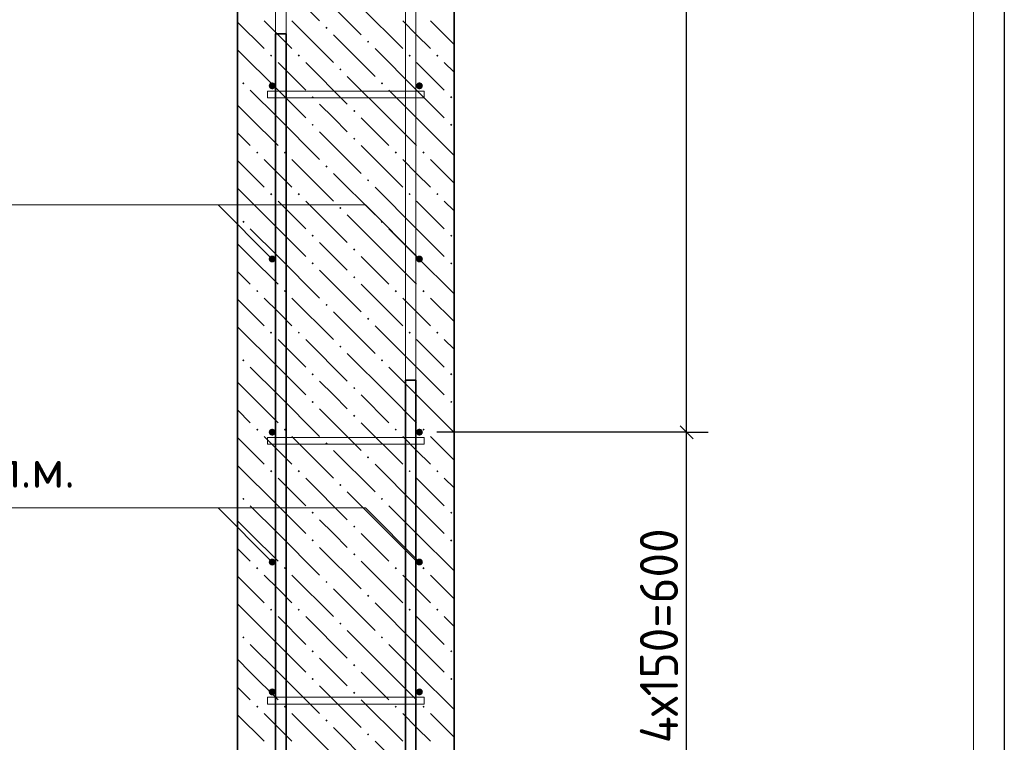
# Model space of a CAD drawing. Header units: millimetres. Extents: x 0 to 42000, y 0 to 29700.
# Tile 7 of 16: x 15612 to 21297, y 13212 to 17385. Entities that reach past the tile are written whole.
import ezdxf

# ---------------------------------------------------------------- set-up
doc = ezdxf.new("R2010")
doc.units = ezdxf.units.MM
for name, color, linetype, lineweight in [('Standard', 7, 'Continuous', 25), ('Выпуски арматуры Г-обр.', 52, 'Continuous', 25), ('ЖБ Стена верхний уровень', 7, 'Continuous', 35), ('Позиционная метка линия выноска', 7, 'Continuous', 13), ('Стена фоновая арматура У1', 7, 'Continuous', 18), ('Стена фоновая арматура Х1', 7, 'Continuous', 35), ('Стена фоновая затяжка С-обр.', 52, 'Continuous', 25)]:
    doc.layers.add(name, color=color, linetype=linetype, lineweight=lineweight)
doc.styles.add('ISOCPEUR', font='txt')

msp = doc.modelspace()

# ---------------------------------------------------------------- hatches: boundary and pattern name
at = {"layer": 'ЖБ Стена верхний уровень', "linetype": 'Continuous', "lineweight": 18, "transparency": 33554687}
for points in [[(17377.3, 17337.9), (17383.8, 17344.4), (17390.3, 17337.9), (17383.8, 17331.4)], [(17617.3, 17257.9), (17623.8, 17264.4), (17630.3, 17257.9), (17623.8, 17251.4)], [(17057.3, 17177.9), (17063.8, 17184.4), (17070.3, 17177.9), (17063.8, 17171.4)], [(17217.3, 17177.9), (17223.8, 17184.4), (17230.3, 17177.9), (17223.8, 17171.4)], [(17857.3, 17177.9), (17863.8, 17184.4), (17870.3, 17177.9), (17863.8, 17171.4)], [(18017.3, 17177.9), (18023.8, 17184.4), (18030.3, 17177.9), (18023.8, 17171.4)], [(17457.3, 17097.9), (17463.8, 17104.4), (17470.3, 17097.9), (17463.8, 17091.4)], [(16897.3, 17017.9), (16903.8, 17024.4), (16910.3, 17017.9), (16903.8, 17011.4)], [(17697.3, 17017.9), (17703.8, 17024.4), (17710.3, 17017.9), (17703.8, 17011.4)], [(17297.3, 16937.9), (17303.8, 16944.4), (17310.3, 16937.9), (17303.8, 16931.4)], [(18097.3, 16937.9), (18103.8, 16944.4), (18110.3, 16937.9), (18103.8, 16931.4)], [(17537.3, 16857.9), (17543.8, 16864.4), (17550.3, 16857.9), (17543.8, 16851.4)], [(17297.3, 16777.9), (17303.8, 16784.4), (17310.3, 16777.9), (17303.8, 16771.4)], [(18097.3, 16777.9), (18103.8, 16784.4), (18110.3, 16777.9), (18103.8, 16771.4)], [(17537.3, 16697.9), (17543.8, 16704.4), (17550.3, 16697.9), (17543.8, 16691.4)], [(16977.3, 16617.9), (16983.8, 16624.4), (16990.3, 16617.9), (16983.8, 16611.4)], [(17137.3, 16617.9), (17143.8, 16624.4), (17150.3, 16617.9), (17143.8, 16611.4)], [(17777.3, 16617.9), (17783.8, 16624.4), (17790.3, 16617.9), (17783.8, 16611.4)], [(17937.3, 16617.9), (17943.8, 16624.4), (17950.3, 16617.9), (17943.8, 16611.4)], [(17377.3, 16537.9), (17383.8, 16544.4), (17390.3, 16537.9), (17383.8, 16531.4)], [(17617.3, 16457.9), (17623.8, 16464.4), (17630.3, 16457.9), (17623.8, 16451.4)], [(17057.3, 16377.9), (17063.8, 16384.4), (17070.3, 16377.9), (17063.8, 16371.4)], [(17217.3, 16377.9), (17223.8, 16384.4), (17230.3, 16377.9), (17223.8, 16371.4)], [(17857.3, 16377.9), (17863.8, 16384.4), (17870.3, 16377.9), (17863.8, 16371.4)], [(18017.3, 16377.9), (18023.8, 16384.4), (18030.3, 16377.9), (18023.8, 16371.4)], [(17457.3, 16297.9), (17463.8, 16304.4), (17470.3, 16297.9), (17463.8, 16291.4)], [(16897.3, 16217.9), (16903.8, 16224.4), (16910.3, 16217.9), (16903.8, 16211.4)], [(17697.3, 16217.9), (17703.8, 16224.4), (17710.3, 16217.9), (17703.8, 16211.4)], [(17297.3, 16137.9), (17303.8, 16144.4), (17310.3, 16137.9), (17303.8, 16131.4)], [(18097.3, 16137.9), (18103.8, 16144.4), (18110.3, 16137.9), (18103.8, 16131.4)], [(17537.3, 16057.9), (17543.8, 16064.4), (17550.3, 16057.9), (17543.8, 16051.4)], [(17297.3, 15977.9), (17303.8, 15984.4), (17310.3, 15977.9), (17303.8, 15971.4)], [(18097.3, 15977.9), (18103.8, 15984.4), (18110.3, 15977.9), (18103.8, 15971.4)], [(17537.3, 15897.9), (17543.8, 15904.4), (17550.3, 15897.9), (17543.8, 15891.4)], [(16977.3, 15817.9), (16983.8, 15824.4), (16990.3, 15817.9), (16983.8, 15811.4)], [(17137.3, 15817.9), (17143.8, 15824.4), (17150.3, 15817.9), (17143.8, 15811.4)], [(17777.3, 15817.9), (17783.8, 15824.4), (17790.3, 15817.9), (17783.8, 15811.4)], [(17937.3, 15817.9), (17943.8, 15824.4), (17950.3, 15817.9), (17943.8, 15811.4)], [(17377.3, 15737.9), (17383.8, 15744.4), (17390.3, 15737.9), (17383.8, 15731.4)], [(17617.3, 15657.9), (17623.8, 15664.4), (17630.3, 15657.9), (17623.8, 15651.4)], [(17057.3, 15577.9), (17063.8, 15584.4), (17070.3, 15577.9), (17063.8, 15571.4)], [(17217.3, 15577.9), (17223.8, 15584.4), (17230.3, 15577.9), (17223.8, 15571.4)], [(17857.3, 15577.9), (17863.8, 15584.4), (17870.3, 15577.9), (17863.8, 15571.4)], [(18017.3, 15577.9), (18023.8, 15584.4), (18030.3, 15577.9), (18023.8, 15571.4)], [(17457.3, 15497.9), (17463.8, 15504.4), (17470.3, 15497.9), (17463.8, 15491.4)], [(16897.3, 15417.9), (16903.8, 15424.4), (16910.3, 15417.9), (16903.8, 15411.4)], [(17697.3, 15417.9), (17703.8, 15424.4), (17710.3, 15417.9), (17703.8, 15411.4)], [(17297.3, 15337.9), (17303.8, 15344.4), (17310.3, 15337.9), (17303.8, 15331.4)], [(18097.3, 15337.9), (18103.8, 15344.4), (18110.3, 15337.9), (18103.8, 15331.4)], [(17537.3, 15257.9), (17543.8, 15264.4), (17550.3, 15257.9), (17543.8, 15251.4)], [(17297.3, 15177.9), (17303.8, 15184.4), (17310.3, 15177.9), (17303.8, 15171.4)], [(18097.3, 15177.9), (18103.8, 15184.4), (18110.3, 15177.9), (18103.8, 15171.4)], [(17537.3, 15097.9), (17543.8, 15104.4), (17550.3, 15097.9), (17543.8, 15091.4)], [(16977.3, 15017.9), (16983.8, 15024.4), (16990.3, 15017.9), (16983.8, 15011.4)], [(17137.3, 15017.9), (17143.8, 15024.4), (17150.3, 15017.9), (17143.8, 15011.4)], [(17777.3, 15017.9), (17783.8, 15024.4), (17790.3, 15017.9), (17783.8, 15011.4)], [(17937.3, 15017.9), (17943.8, 15024.4), (17950.3, 15017.9), (17943.8, 15011.4)], [(17377.3, 14937.9), (17383.8, 14944.4), (17390.3, 14937.9), (17383.8, 14931.4)], [(17617.3, 14857.9), (17623.8, 14864.4), (17630.3, 14857.9), (17623.8, 14851.4)], [(17057.3, 14777.9), (17063.8, 14784.4), (17070.3, 14777.9), (17063.8, 14771.4)], [(17217.3, 14777.9), (17223.8, 14784.4), (17230.3, 14777.9), (17223.8, 14771.4)], [(17857.3, 14777.9), (17863.8, 14784.4), (17870.3, 14777.9), (17863.8, 14771.4)], [(18017.3, 14777.9), (18023.8, 14784.4), (18030.3, 14777.9), (18023.8, 14771.4)], [(17457.3, 14697.9), (17463.8, 14704.4), (17470.3, 14697.9), (17463.8, 14691.4)], [(16897.3, 14617.9), (16903.8, 14624.4), (16910.3, 14617.9), (16903.8, 14611.4)], [(17697.3, 14617.9), (17703.8, 14624.4), (17710.3, 14617.9), (17703.8, 14611.4)], [(17297.3, 14537.9), (17303.8, 14544.4), (17310.3, 14537.9), (17303.8, 14531.4)], [(18097.3, 14537.9), (18103.8, 14544.4), (18110.3, 14537.9), (18103.8, 14531.4)], [(17537.3, 14457.9), (17543.8, 14464.4), (17550.3, 14457.9), (17543.8, 14451.4)], [(17297.3, 14377.9), (17303.8, 14384.4), (17310.3, 14377.9), (17303.8, 14371.4)], [(18097.3, 14377.9), (18103.8, 14384.4), (18110.3, 14377.9), (18103.8, 14371.4)], [(17537.3, 14297.9), (17543.8, 14304.4), (17550.3, 14297.9), (17543.8, 14291.4)], [(16977.3, 14217.9), (16983.8, 14224.4), (16990.3, 14217.9), (16983.8, 14211.4)], [(17137.3, 14217.9), (17143.8, 14224.4), (17150.3, 14217.9), (17143.8, 14211.4)], [(17777.3, 14217.9), (17783.8, 14224.4), (17790.3, 14217.9), (17783.8, 14211.4)], [(17937.3, 14217.9), (17943.8, 14224.4), (17950.3, 14217.9), (17943.8, 14211.4)], [(17377.3, 14137.9), (17383.8, 14144.4), (17390.3, 14137.9), (17383.8, 14131.4)], [(17617.3, 14057.9), (17623.8, 14064.4), (17630.3, 14057.9), (17623.8, 14051.4)], [(17057.3, 13977.9), (17063.8, 13984.4), (17070.3, 13977.9), (17063.8, 13971.4)], [(17217.3, 13977.9), (17223.8, 13984.4), (17230.3, 13977.9), (17223.8, 13971.4)], [(17857.3, 13977.9), (17863.8, 13984.4), (17870.3, 13977.9), (17863.8, 13971.4)], [(18017.3, 13977.9), (18023.8, 13984.4), (18030.3, 13977.9), (18023.8, 13971.4)], [(17457.3, 13897.9), (17463.8, 13904.4), (17470.3, 13897.9), (17463.8, 13891.4)], [(16897.3, 13817.9), (16903.8, 13824.4), (16910.3, 13817.9), (16903.8, 13811.4)], [(17697.3, 13817.9), (17703.8, 13824.4), (17710.3, 13817.9), (17703.8, 13811.4)], [(17297.3, 13737.9), (17303.8, 13744.4), (17310.3, 13737.9), (17303.8, 13731.4)], [(18097.3, 13737.9), (18103.8, 13744.4), (18110.3, 13737.9), (18103.8, 13731.4)], [(17537.3, 13657.9), (17543.8, 13664.4), (17550.3, 13657.9), (17543.8, 13651.4)], [(17297.3, 13577.9), (17303.8, 13584.4), (17310.3, 13577.9), (17303.8, 13571.4)], [(18097.3, 13577.9), (18103.8, 13584.4), (18110.3, 13577.9), (18103.8, 13571.4)], [(17537.3, 13497.9), (17543.8, 13504.4), (17550.3, 13497.9), (17543.8, 13491.4)], [(16977.3, 13417.9), (16983.8, 13424.4), (16990.3, 13417.9), (16983.8, 13411.4)], [(17137.3, 13417.9), (17143.8, 13424.4), (17150.3, 13417.9), (17143.8, 13411.4)], [(17777.3, 13417.9), (17783.8, 13424.4), (17790.3, 13417.9), (17783.8, 13411.4)], [(17937.3, 13417.9), (17943.8, 13424.4), (17950.3, 13417.9), (17943.8, 13411.4)], [(17377.3, 13337.9), (17383.8, 13344.4), (17390.3, 13337.9), (17383.8, 13331.4)], [(17617.3, 13257.9), (17623.8, 13264.4), (17630.3, 13257.9), (17623.8, 13251.4)]]:
    msp.add_hatch(color=7, dxfattribs=at).paths.add_polyline_path(points, flags=16)
at = {"layer": 'Стена фоновая арматура У1', "linetype": 'Continuous', "lineweight": 13, "transparency": 33554687}
for points in [[(17090.1, 17003.2), (17088.6, 17010.9), (17084.2, 17017.4), (17077.7, 17021.7), (17070.1, 17023.2), (17062.4, 17021.7), (17055.9, 17017.4), (17051.6, 17010.9), (17050.1, 17003.2), (17051.6, 16995.6), (17055.9, 16989.1), (17062.4, 16984.8), (17070.1, 16983.2), (17077.7, 16984.8), (17084.2, 16989.1), (17088.6, 16995.6)], [(17940.1, 17003.2), (17938.6, 17010.9), (17934.2, 17017.4), (17927.7, 17021.7), (17920.1, 17023.2), (17912.4, 17021.7), (17905.9, 17017.4), (17901.6, 17010.9), (17900.1, 17003.2), (17901.6, 16995.6), (17905.9, 16989.1), (17912.4, 16984.8), (17920.1, 16983.2), (17927.7, 16984.8), (17934.2, 16989.1), (17938.6, 16995.6)], [(17090.1, 16003.2), (17088.6, 16010.9), (17084.2, 16017.4), (17077.7, 16021.7), (17070.1, 16023.2), (17062.4, 16021.7), (17055.9, 16017.4), (17051.6, 16010.9), (17050.1, 16003.2), (17051.6, 15995.6), (17055.9, 15989.1), (17062.4, 15984.8), (17070.1, 15983.2), (17077.7, 15984.8), (17084.2, 15989.1), (17088.6, 15995.6)], [(17940.1, 16003.2), (17938.6, 16010.9), (17934.2, 16017.4), (17927.7, 16021.7), (17920.1, 16023.2), (17912.4, 16021.7), (17905.9, 16017.4), (17901.6, 16010.9), (17900.1, 16003.2), (17901.6, 15995.6), (17905.9, 15989.1), (17912.4, 15984.8), (17920.1, 15983.2), (17927.7, 15984.8), (17934.2, 15989.1), (17938.6, 15995.6)], [(17090.1, 15003.2), (17088.6, 15010.9), (17084.2, 15017.4), (17077.7, 15021.7), (17070.1, 15023.2), (17062.4, 15021.7), (17055.9, 15017.4), (17051.6, 15010.9), (17050.1, 15003.2), (17051.6, 14995.6), (17055.9, 14989.1), (17062.4, 14984.8), (17070.1, 14983.2), (17077.7, 14984.8), (17084.2, 14989.1), (17088.6, 14995.6)], [(17940.1, 15003.2), (17938.6, 15010.9), (17934.2, 15017.4), (17927.7, 15021.7), (17920.1, 15023.2), (17912.4, 15021.7), (17905.9, 15017.4), (17901.6, 15010.9), (17900.1, 15003.2), (17901.6, 14995.6), (17905.9, 14989.1), (17912.4, 14984.8), (17920.1, 14983.2), (17927.7, 14984.8), (17934.2, 14989.1), (17938.6, 14995.6)], [(17090.1, 14253.2), (17088.6, 14260.9), (17084.2, 14267.4), (17077.7, 14271.7), (17070.1, 14273.2), (17062.4, 14271.7), (17055.9, 14267.4), (17051.6, 14260.9), (17050.1, 14253.2), (17051.6, 14245.6), (17055.9, 14239.1), (17062.4, 14234.8), (17070.1, 14233.2), (17077.7, 14234.8), (17084.2, 14239.1), (17088.6, 14245.6)], [(17940.1, 14253.2), (17938.6, 14260.9), (17934.2, 14267.4), (17927.7, 14271.7), (17920.1, 14273.2), (17912.4, 14271.7), (17905.9, 14267.4), (17901.6, 14260.9), (17900.1, 14253.2), (17901.6, 14245.6), (17905.9, 14239.1), (17912.4, 14234.8), (17920.1, 14233.2), (17927.7, 14234.8), (17934.2, 14239.1), (17938.6, 14245.6)], [(17090.1, 13503.2), (17088.6, 13510.9), (17084.2, 13517.4), (17077.7, 13521.7), (17070.1, 13523.2), (17062.4, 13521.7), (17055.9, 13517.4), (17051.6, 13510.9), (17050.1, 13503.2), (17051.6, 13495.6), (17055.9, 13489.1), (17062.4, 13484.8), (17070.1, 13483.2), (17077.7, 13484.8), (17084.2, 13489.1), (17088.6, 13495.6)], [(17940.1, 13503.2), (17938.6, 13510.9), (17934.2, 13517.4), (17927.7, 13521.7), (17920.1, 13523.2), (17912.4, 13521.7), (17905.9, 13517.4), (17901.6, 13510.9), (17900.1, 13503.2), (17901.6, 13495.6), (17905.9, 13489.1), (17912.4, 13484.8), (17920.1, 13483.2), (17927.7, 13484.8), (17934.2, 13489.1), (17938.6, 13495.6)]]:
    msp.add_hatch(color=7, dxfattribs=at).paths.add_polyline_path(points)

# ---------------------------------------------------------------- linework, layer by layer
at = {"layer": 'Standard', "color": 7, "linetype": 'Continuous', "lineweight": -3, "transparency": 33554687}
for p, q in [((21297.2, 25003.2), (21297.2, 12303.2)), ((19463.2, 15003.2), (19463.2, 24003.2)), ((19463.2, 15003.2), (19338.2, 15003.2)), ((19463.2, 15003.2), (19588.2, 15003.2))]:
    msp.add_line(p, q, dxfattribs=at)
at = {"layer": 'Standard', "color": 7, "linetype": 'Continuous', "lineweight": 25, "transparency": 33554687}
msp.add_line((19500.7, 14965.7), (19425.7, 15040.7), dxfattribs=at)
at = {"layer": 'Standard', "color": 254, "linetype": 'Continuous', "lineweight": 13, "true_color": 0xc4c4ff, "transparency": 33554687}
msp.add_lwpolyline([(12686.4, 9803.2), (21120.1, 9803.2), (21120.1, 28853.2), (12686.4, 28853.2), (12686.4, 9803.2)], dxfattribs=at)
at = {"layer": 'Standard', "color": 7, "linetype": 'Continuous', "lineweight": -3, "transparency": 33554687}
for points in [[(19463.2, 15003.2), (19446.2, 15003.2), (19446.2, 15003.2), (19446.2, 15003.2), (19446.2, 15003.2), (19446.2, 15003.2), (19446.2, 15003.2), (18020.1, 15003.2)], [(19463.2, 12753.2), (19463.2, 13005), (19463.2, 13005), (19463.2, 15003.2)]]:
    msp.add_lwpolyline(points, dxfattribs=at)
at = {"layer": 'Выпуски арматуры Г-обр.', "color": 7, "linetype": 'Continuous', "lineweight": 35, "transparency": 33554687}
for points in [[(17150.1, 17303.2), (17150.1, 10924.1), (17144.8, 10886.4), (17131.9, 10847.2), (17111.7, 10811.1), (17086.9, 10781.4), (17057.2, 10756.6), (17021.1, 10736.4), (16981.9, 10723.5), (16944.3, 10718.2), (16115.1, 10718.2), (16115.1, 10778.2), (16940.1, 10778.2), (16968.3, 10782.2), (16996.9, 10791.6), (17023, 10806.2), (17044.3, 10824), (17062.1, 10845.3), (17076.8, 10871.5), (17086.2, 10900), (17090.1, 10928.2), (17090.1, 17303.2), (17150.1, 17303.2)], [(17900.1, 15303.2), (17900.1, 10928.2), (17904, 10900), (17913.4, 10871.5), (17928.1, 10845.3), (17945.9, 10824), (17967.2, 10806.2), (17993.3, 10791.6), (18021.9, 10782.2), (18050.1, 10778.2), (18875.1, 10778.2), (18875.1, 10718.2), (18045.9, 10718.2), (18008.2, 10723.5), (17969, 10736.4), (17933, 10756.6), (17903.3, 10781.4), (17878.5, 10811.1), (17858.2, 10847.2), (17845.3, 10886.4), (17840.1, 10924.1), (17840.1, 15303.2), (17900.1, 15303.2)]]:
    msp.add_lwpolyline(points, dxfattribs=at)
at = {"layer": 'ЖБ Стена верхний уровень', "color": 7, "linetype": 'Continuous', "lineweight": 35, "transparency": 33554687}
for p, q in [((16870.1, 25003.2), (16870.1, 12303.2)), ((18120.1, 12303.2), (18120.1, 25003.2))]:
    msp.add_line(p, q, dxfattribs=at)
at = {"layer": 'ЖБ Стена верхний уровень', "color": 9, "linetype": 'Continuous', "lineweight": 18, "true_color": 0xc7c7c7, "transparency": 33554687}
for p, q in [((17103.8, 17617.9), (17343.8, 17377.9)), ((17343.8, 17537.9), (17583.8, 17297.9)), ((17583.8, 17457.9), (17823.8, 17217.9)), ((16870.1, 17371.6), (17023.8, 17217.9)), ((17103.8, 17297.9), (17023.8, 17377.9)), ((17183.8, 17377.9), (17423.8, 17137.9)), ((17903.8, 17297.9), (17823.8, 17377.9)), ((17983.8, 17377.9), (18120.1, 17241.6)), ((17183.8, 17217.9), (17103.8, 17297.9)), ((17423.8, 17297.9), (17663.8, 17057.9)), ((17983.8, 17217.9), (17903.8, 17297.9)), ((17103.8, 16977.9), (16870.1, 17211.6)), ((17903.8, 16977.9), (17663.8, 17217.9)), ((17103.8, 17137.9), (17263.8, 16977.9)), ((17263.8, 17137.9), (17503.8, 16897.9)), ((17903.8, 17137.9), (18063.8, 16977.9)), ((18063.8, 17137.9), (18120.1, 17081.6)), ((17743.8, 16817.9), (17503.8, 17057.9)), ((16943.8, 16977.9), (17103.8, 16817.9)), ((17103.8, 16977.9), (17263.8, 16817.9)), ((17743.8, 16977.9), (17903.8, 16817.9)), ((17903.8, 16977.9), (18063.8, 16817.9)), ((16943.8, 16817.9), (16870.1, 16891.6)), ((17423.8, 16817.9), (17343.8, 16897.9)), ((16943.8, 16817.9), (17103.8, 16657.9)), ((17103.8, 16817.9), (17343.8, 16577.9)), ((17503.8, 16737.9), (17423.8, 16817.9)), ((17583.8, 16817.9), (17743.8, 16657.9)), ((17743.8, 16817.9), (17903.8, 16657.9)), ((17903.8, 16817.9), (18120.1, 16601.6)), ((16870.1, 16731.6), (16943.8, 16657.9)), ((17343.8, 16737.9), (17583.8, 16497.9)), ((17583.8, 16657.9), (17823.8, 16417.9)), ((16870.1, 16571.6), (17023.8, 16417.9)), ((17103.8, 16497.9), (17023.8, 16577.9)), ((17183.8, 16577.9), (17423.8, 16337.9)), ((17903.8, 16497.9), (17823.8, 16577.9)), ((17983.8, 16577.9), (18120.1, 16441.6)), ((17183.8, 16417.9), (17103.8, 16497.9)), ((17423.8, 16497.9), (17663.8, 16257.9)), ((17983.8, 16417.9), (17903.8, 16497.9)), ((17103.8, 16177.9), (16870.1, 16411.6)), ((17903.8, 16177.9), (17663.8, 16417.9)), ((17103.8, 16337.9), (17263.8, 16177.9)), ((17263.8, 16337.9), (17503.8, 16097.9)), ((17903.8, 16337.9), (18063.8, 16177.9)), ((18063.8, 16337.9), (18120.1, 16281.6)), ((17743.8, 16017.9), (17503.8, 16257.9)), ((16943.8, 16177.9), (17103.8, 16017.9)), ((17103.8, 16177.9), (17263.8, 16017.9)), ((17743.8, 16177.9), (17903.8, 16017.9)), ((17903.8, 16177.9), (18063.8, 16017.9)), ((16943.8, 16017.9), (16870.1, 16091.6)), ((17423.8, 16017.9), (17343.8, 16097.9)), ((16943.8, 16017.9), (17103.8, 15857.9)), ((17103.8, 16017.9), (17343.8, 15777.9)), ((17503.8, 15937.9), (17423.8, 16017.9)), ((17583.8, 16017.9), (17743.8, 15857.9)), ((17743.8, 16017.9), (17903.8, 15857.9)), ((17903.8, 16017.9), (18120.1, 15801.6)), ((16870.1, 15931.6), (16943.8, 15857.9)), ((17343.8, 15937.9), (17583.8, 15697.9)), ((17583.8, 15857.9), (17823.8, 15617.9)), ((16870.1, 15771.6), (17023.8, 15617.9)), ((17103.8, 15697.9), (17023.8, 15777.9)), ((17183.8, 15777.9), (17423.8, 15537.9)), ((17903.8, 15697.9), (17823.8, 15777.9)), ((17983.8, 15777.9), (18120.1, 15641.6)), ((17183.8, 15617.9), (17103.8, 15697.9)), ((17423.8, 15697.9), (17663.8, 15457.9)), ((17983.8, 15617.9), (17903.8, 15697.9)), ((17103.8, 15377.9), (16870.1, 15611.6)), ((17903.8, 15377.9), (17663.8, 15617.9)), ((17103.8, 15537.9), (17263.8, 15377.9)), ((17263.8, 15537.9), (17503.8, 15297.9)), ((17903.8, 15537.9), (18063.8, 15377.9)), ((18063.8, 15537.9), (18120.1, 15481.6)), ((17743.8, 15217.9), (17503.8, 15457.9)), ((16943.8, 15377.9), (17103.8, 15217.9)), ((17103.8, 15377.9), (17263.8, 15217.9)), ((17743.8, 15377.9), (17903.8, 15217.9)), ((17903.8, 15377.9), (18063.8, 15217.9)), ((17423.8, 15217.9), (17343.8, 15297.9)), ((16943.8, 15217.9), (16870.1, 15291.6)), ((16943.8, 15217.9), (17103.8, 15057.9)), ((17103.8, 15217.9), (17343.8, 14977.9)), ((17503.8, 15137.9), (17423.8, 15217.9)), ((17583.8, 15217.9), (17743.8, 15057.9)), ((17743.8, 15217.9), (17903.8, 15057.9)), ((17903.8, 15217.9), (18120.1, 15001.6)), ((16870.1, 15131.6), (16943.8, 15057.9)), ((17343.8, 15137.9), (17583.8, 14897.9)), ((17583.8, 15057.9), (17823.8, 14817.9)), ((16870.1, 14971.6), (17023.8, 14817.9)), ((17103.8, 14897.9), (17023.8, 14977.9)), ((17183.8, 14977.9), (17423.8, 14737.9)), ((17903.8, 14897.9), (17823.8, 14977.9)), ((17983.8, 14977.9), (18120.1, 14841.6)), ((17183.8, 14817.9), (17103.8, 14897.9)), ((17423.8, 14897.9), (17663.8, 14657.9)), ((17983.8, 14817.9), (17903.8, 14897.9)), ((17103.8, 14577.9), (16870.1, 14811.6)), ((17903.8, 14577.9), (17663.8, 14817.9)), ((17103.8, 14737.9), (17263.8, 14577.9)), ((17263.8, 14737.9), (17503.8, 14497.9)), ((17903.8, 14737.9), (18063.8, 14577.9)), ((18063.8, 14737.9), (18120.1, 14681.6)), ((17743.8, 14417.9), (17503.8, 14657.9)), ((16943.8, 14577.9), (17103.8, 14417.9)), ((17103.8, 14577.9), (17263.8, 14417.9)), ((17743.8, 14577.9), (17903.8, 14417.9)), ((17903.8, 14577.9), (18063.8, 14417.9)), ((17423.8, 14417.9), (17343.8, 14497.9)), ((16943.8, 14417.9), (16870.1, 14491.6)), ((16943.8, 14417.9), (17103.8, 14257.9)), ((17103.8, 14417.9), (17343.8, 14177.9)), ((17503.8, 14337.9), (17423.8, 14417.9)), ((17583.8, 14417.9), (17743.8, 14257.9)), ((17743.8, 14417.9), (17903.8, 14257.9)), ((17903.8, 14417.9), (18120.1, 14201.6)), ((16870.1, 14331.6), (16943.8, 14257.9)), ((17343.8, 14337.9), (17583.8, 14097.9)), ((17583.8, 14257.9), (17823.8, 14017.9)), ((16870.1, 14171.6), (17023.8, 14017.9)), ((17103.8, 14097.9), (17023.8, 14177.9)), ((17183.8, 14177.9), (17423.8, 13937.9)), ((17903.8, 14097.9), (17823.8, 14177.9)), ((17983.8, 14177.9), (18120.1, 14041.6)), ((17183.8, 14017.9), (17103.8, 14097.9)), ((17423.8, 14097.9), (17663.8, 13857.9)), ((17983.8, 14017.9), (17903.8, 14097.9)), ((17103.8, 13777.9), (16870.1, 14011.6)), ((17903.8, 13777.9), (17663.8, 14017.9)), ((17103.8, 13937.9), (17263.8, 13777.9)), ((17263.8, 13937.9), (17503.8, 13697.9)), ((17903.8, 13937.9), (18063.8, 13777.9)), ((18063.8, 13937.9), (18120.1, 13881.6)), ((17743.8, 13617.9), (17503.8, 13857.9)), ((16943.8, 13777.9), (17103.8, 13617.9)), ((17103.8, 13777.9), (17263.8, 13617.9)), ((17743.8, 13777.9), (17903.8, 13617.9)), ((17903.8, 13777.9), (18063.8, 13617.9)), ((16943.8, 13617.9), (16870.1, 13691.6)), ((17423.8, 13617.9), (17343.8, 13697.9)), ((16943.8, 13617.9), (17103.8, 13457.9)), ((17103.8, 13617.9), (17343.8, 13377.9)), ((17503.8, 13537.9), (17423.8, 13617.9)), ((17583.8, 13617.9), (17743.8, 13457.9)), ((17743.8, 13617.9), (17903.8, 13457.9)), ((17903.8, 13617.9), (18120.1, 13401.6)), ((16870.1, 13531.6), (16943.8, 13457.9)), ((17343.8, 13537.9), (17583.8, 13297.9)), ((17583.8, 13457.9), (17823.8, 13217.9)), ((16870.1, 13371.6), (17023.8, 13217.9)), ((17103.8, 13297.9), (17023.8, 13377.9)), ((17183.8, 13377.9), (17423.8, 13137.9)), ((17903.8, 13297.9), (17823.8, 13377.9)), ((17983.8, 13377.9), (18120.1, 13241.6)), ((17183.8, 13217.9), (17103.8, 13297.9)), ((17423.8, 13297.9), (17663.8, 13057.9)), ((17983.8, 13217.9), (17903.8, 13297.9)), ((17903.8, 12977.9), (17663.8, 13217.9))]:
    msp.add_line(p, q, dxfattribs=at)
at = {"layer": 'Позиционная метка линия выноска', "color": 7, "linetype": 'Continuous', "lineweight": 13, "transparency": 33554687}
for points in [[(14554.2, 16315.4), (17607.9, 16315.4), (17920.1, 16003.2)], [(14554.2, 16315.4), (16757.9, 16315.4), (17070.1, 16003.2)], [(14554.2, 14565.4), (17607.9, 14565.4), (17920.1, 14253.2)], [(14554.2, 14565.4), (16757.9, 14565.4), (17070.1, 14253.2)]]:
    msp.add_lwpolyline(points, dxfattribs=at)
at = {"layer": 'Стена фоновая арматура Х1', "color": 7, "linetype": 'Continuous', "lineweight": 18, "transparency": 33554687}
for points in [[(17090.1, 12303.2), (17090.1, 25488.2), (17095.2, 25524.8), (17107.7, 25562.9), (17127.4, 25597.9), (17151.5, 25626.8), (17180.4, 25650.9), (17215.5, 25670.6), (17253.6, 25683.2), (17290.2, 25688.2), (19650.1, 25688.2), (19650.1, 25628.2), (17294.3, 25628.2), (17267.2, 25624.5), (17239.7, 25615.4), (17214.6, 25601.3), (17194.1, 25584.2), (17177, 25563.8), (17162.9, 25538.6), (17153.9, 25511.1), (17150.1, 25484), (17150.1, 12303.2), (17090.1, 12303.2)], [(17840.1, 12303.2), (17840.1, 25388.2), (17845.2, 25424.8), (17857.7, 25462.9), (17877.4, 25497.9), (17901.5, 25526.8), (17930.4, 25550.9), (17965.5, 25570.6), (18003.6, 25583.2), (18040.2, 25588.2), (20500.1, 25588.2), (20500.1, 25528.2), (18044.3, 25528.2), (18017.2, 25524.5), (17989.7, 25515.4), (17964.6, 25501.3), (17944.1, 25484.2), (17927, 25463.8), (17912.9, 25438.6), (17903.9, 25411.1), (17900.1, 25384), (17900.1, 12303.2), (17840.1, 12303.2)]]:
    msp.add_lwpolyline(points, dxfattribs=at)
at = {"layer": 'Стена фоновая затяжка С-обр.', "color": 98, "linetype": 'Continuous', "lineweight": 13, "true_color": 0x005000, "transparency": 33554687}
for points in [[(17947.6, 16933.2), (17042.6, 16933.2), (17042.6, 16973.2), (17947.6, 16973.2), (17947.6, 16933.2)], [(17947.6, 14933.2), (17042.6, 14933.2), (17042.6, 14973.2), (17947.6, 14973.2), (17947.6, 14933.2)], [(17947.6, 13433.2), (17042.6, 13433.2), (17042.6, 13473.2), (17947.6, 13473.2), (17947.6, 13433.2)]]:
    msp.add_lwpolyline(points, dxfattribs=at)

# ---------------------------------------------------------------- texts
at = {"layer": 'Standard', "color": 7, "linetype": 'Continuous', "lineweight": 25, "transparency": 33554687, "insert": (19413.2, 13207.2), "char_height": 220, "width": 1466.33, "attachment_point": 7, "rotation": 90, "style": 'ISOCPEUR'}
msp.add_mtext('\\W0.94;4х150=600', dxfattribs=at)
at = {"layer": 'Стена фоновая арматура У1', "color": 7, "linetype": 'Continuous', "lineweight": 13, "transparency": 33554687, "char_height": 220, "attachment_point": 7, "style": 'ISOCPEUR'}
for s, insert, width in [('\\W0.97;ø8 L=п.м. ', (14686.2, 14682.8), 1491.871), ('\\W0.90;ш.150 ', (14972.2, 14242.7), 912.893)]:
    msp.add_mtext(s, dxfattribs=dict(at, insert=insert, width=width))

doc.saveas('drawing.dxf')
